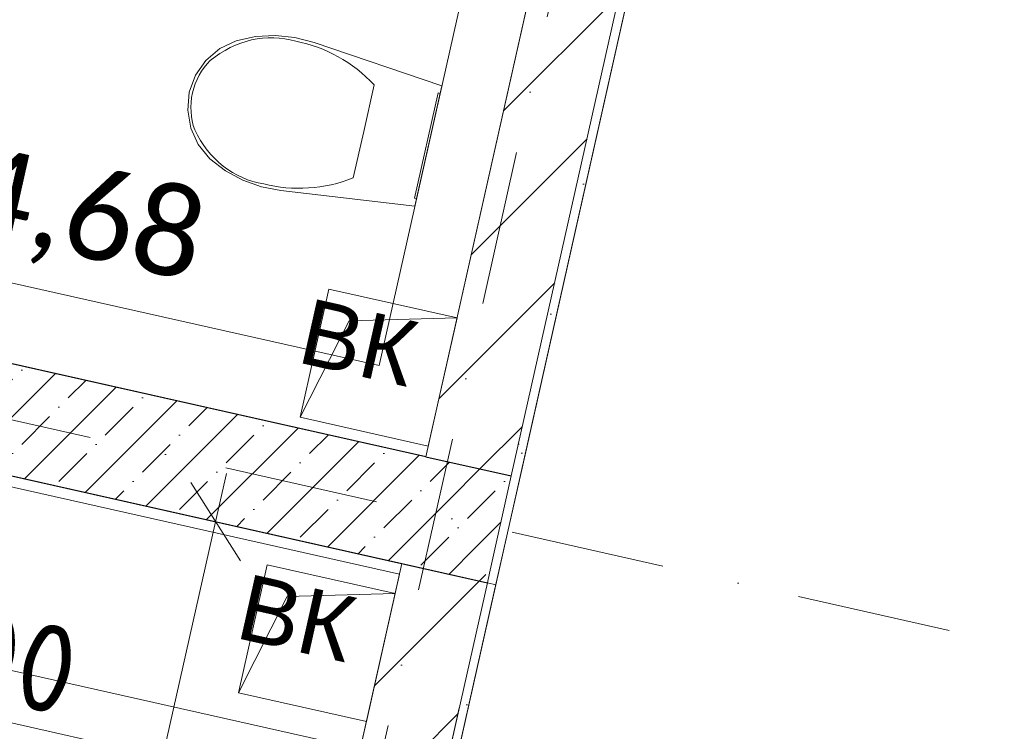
# Model space of a CAD drawing. Header units: millimetres. Extents: x -7213913 to -6999406, y 6129472 to 6470382.
# Tile 166 of 256: x -7195379 to -7193129, y 6179336 to 6180962. Entities that reach past the tile are written whole.
import ezdxf
from ezdxf.enums import TextEntityAlignment as Align

# ---------------------------------------------------------------- set-up
doc = ezdxf.new("R2010")
doc.units = ezdxf.units.MM
doc.header["$MEASUREMENT"] = 0
doc.linetypes.add('Штрихпунктирная', pattern=[670.277762, 352.777767, -176.388884, 0, -141.111112])
for name, color, linetype in [('S - квартира_помещение.АР', 7, 'Continuous'), ('S - МОП.АР', 7, 'Continuous'), ('АР-Мебель_Сантехника.АР', 7, 'Continuous'), ('АР-Стены_внутренние_пилоны.АР', 7, 'Continuous'), ('АР-Стены_Перегородки_межквартирные_200.АР', 7, 'Continuous'), ('АР-Чертеж-Оси_Осевые размеры.АР', 7, 'Continuous'), ('АР-Чертеж-Размеры.АР', 7, 'Continuous')]:
    doc.layers.add(name, color=color, linetype=linetype)
for name, color, linetype, lineweight in [('S - квартира_помещение.АР_Ном._пера__101', 252, 'Continuous', 0), ('S - квартира_помещение.АР_Ном._пера__2', 8, 'Continuous', 15), ('S - МОП.АР_Ном._пера__2', 8, 'Continuous', 15), ('АР-Мебель_Сантехника.АР_Ном._пера__101', 252, 'Continuous', 0), ('АР-Стены_внутренние_пилоны.АР_Ном._пера__1', 7, 'Continuous', 30), ('АР-Стены_Перегородки_межквартирные_200.АР_Ном._пера__1', 7, 'Continuous', 30), ('АР-Чертеж-Оси_Осевые размеры.АР_Ном._пера__120', 7, 'Continuous', 0), ('АР-Чертеж-Размеры.АР_Ном._пера__1', 7, 'Continuous', 0), ('ИОС-Шахты и отверстия.АР_Ном._пера__1', 7, 'Continuous', 0), ('Паспорта Зон Archicad_Ном._пера__1', 7, 'Continuous', 0)]:
    doc.layers.add(name, color=color, linetype=linetype, lineweight=lineweight)
doc.styles.add('РЎР“Р•РќР•Р\xa0Р\x98Р\xa0_РЎРўР\x98Р›Р¬_1', font='txt')
doc.styles.add('РЎР“Р•РќР•Р\xa0Р\x98Р\xa0_РЎРўР\x98Р›Р¬_2', font='calibri.ttf')
doc.styles.add('РЎР“Р•РќР•Р\xa0Р\x98Р\xa0_РЎРўР\x98Р›Р¬_3', font='GOST_Common.ttf')
doc.styles.add('РЎР“Р•РќР•Р\xa0Р\x98Р\xa0_РЎРўР\x98Р›Р¬_4', font='arial.ttf')
doc.styles.add('РЎР“Р•РќР•Р\xa0Р\x98Р\xa0_РЎРўР\x98Р›Р¬_5', font='GOTHIC.TTF')
doc.dimstyles.new('СГЕНЕРИР_СТИЛЬ__4', dxfattribs={"dimtxt": 200, "dimasz": 142.5, "dimexe": 0.18, "dimexo": 0.0625, "dimgap": 0, "dimtad": 1, "dimdec": 0, "dimzin": 0, "dimdsep": 46, "dimtxsty": 'РЎР“Р•РќР•Р\xa0Р\x98Р\xa0_РЎРўР\x98Р›Р¬_3', "dimblk": 'ARROWHEAD_6', "dimblk1": 'ARROWHEAD_6', "dimblk2": 'ARROWHEAD_6', "dimcen": 0.09, "dimse1": 1, "dimse2": 1, "dimclrd": 7, "dimclre": 7, "dimclrt": 7, "dimazin": 0, "dimtfac": 1, "dimtdec": 4, "dimtmove": 2, "dimatfit": 3, "dimfxl": 1, "dimtolj": 1, "dimtzin": 0, "dimarcsym": 0})
doc.dimstyles.new('СГЕНЕРИР_СТИЛЬ__5', dxfattribs={"dimtxt": 200, "dimasz": 142.5, "dimexe": 0.18, "dimexo": 0.0625, "dimgap": 0, "dimtad": 1, "dimdec": 0, "dimzin": 0, "dimdsep": 46, "dimtxsty": 'РЎР“Р•РќР•Р\xa0Р\x98Р\xa0_РЎРўР\x98Р›Р¬_3', "dimblk": 'ARROWHEAD_6', "dimblk1": 'ARROWHEAD_6', "dimblk2": 'ARROWHEAD_6', "dimcen": 0.09, "dimse1": 1, "dimse2": 1, "dimclrd": 7, "dimclre": 7, "dimclrt": 7, "dimazin": 0, "dimtfac": 1, "dimtdec": 4, "dimtmove": 0, "dimatfit": 3, "dimfxl": 1, "dimtolj": 1, "dimtzin": 0, "dimarcsym": 0})
pattern_1 = [(45, (-6566190.34, 6563027.8), (-111.369318, 111.369318), [0, -105, 0, -157.5]), (110, (-6565840.34, 6563027.8), (148.001588, 53.868173), [0, -77, 0, -133])]
pattern_2 = [(45, (-6566190.34, 6562677.8), (-127.279217, 127.279217), [])]
pattern_3 = [(45, (-6566190.34, 6562677.8), (-84.852814, 84.852814), []), (45, (-6566232.77, 6562720.22), (-84.852814, 84.852814), [90, -30, 0, -30])]

# ---------------------------------------------------------------- blocks, each defined once
blk = doc.blocks.new('С_у_3_45_10', base_point=(-7195577.3, 6181549.5))
at = {"layer": 'S - квартира_помещение.АР_Ном._пера__2', "color": 8, "linetype": 'Continuous', "lineweight": 15, "flags": 128}
blk.add_lwpolyline([(-7196987.2, 6180533), (-7194450.4, 6179963.3), (-7194225.8, 6180963.4), (-7194056, 6181719.5), (-7196592.7, 6182289.3)], close=True, dxfattribs=at)
at = {"layer": 'Паспорта Зон Archicad_Ном._пера__1', "color": 7, "lineweight": 0, "style": 'РЎР“Р•РќР•Р\xa0Р\x98Р\xa0_РЎРўР\x98Р›Р¬_1'}
blk.add_attdef('ROOM_NUMBER', text='', height=250, rotation=347.3417, dxfattribs=at).set_placement((-7195348.6, 6181298.7), align=Align.MIDDLE_CENTER)
at = {"layer": 'Паспорта Зон Archicad_Ном._пера__1', "color": 7, "lineweight": 0, "style": 'РЎР“Р•РќР•Р\xa0Р\x98Р\xa0_РЎРўР\x98Р›Р¬_2'}
blk.add_attdef('ROOM_AREA', text='', height=200, rotation=347.3417, dxfattribs=at).set_placement((-7194961.3, 6180460.8), align=Align.MIDDLE_RIGHT)
blk = doc.blocks.new('Кухня-столовая_1_48_10', base_point=(-7200644.6, 6178194.4))
at = {"layer": 'S - квартира_помещение.АР_Ном._пера__2', "color": 8, "linetype": 'Continuous', "lineweight": 15, "flags": 128}
blk.add_lwpolyline([(-7202252.7, 6177877.6), (-7198295.6, 6176988.9), (-7198339.3, 6176794.7), (-7197266.9, 6176553.8), (-7197112.9, 6177235.7), (-7195795.6, 6176939.8), (-7195642.2, 6177622.8), (-7195008, 6177480.4), (-7194505.2, 6179719.3), (-7196749.3, 6180223.4), (-7196738.4, 6180272.1), (-7199637, 6180923.2), (-7199648, 6180874.4), (-7201885.8, 6181377), (-7202130.1, 6178198.2)], close=True, dxfattribs=at)
at = {"layer": 'Паспорта Зон Archicad_Ном._пера__1', "color": 7, "lineweight": 0, "style": 'РЎР“Р•РќР•Р\xa0Р\x98Р\xa0_РЎРўР\x98Р›Р¬_1'}
blk.add_attdef('ROOM_NUMBER', text='', height=250, rotation=347.3417, dxfattribs=at).set_placement((-7200354.7, 6178831.5), align=Align.MIDDLE_CENTER)
at = {"layer": 'Паспорта Зон Archicad_Ном._пера__1', "color": 7, "lineweight": 0, "style": 'РЎР“Р•РќР•Р\xa0Р\x98Р\xa0_РЎРўР\x98Р›Р¬_2'}
blk.add_attdef('ROOM_AREA', text='', height=200, rotation=347.3417, dxfattribs=at).set_placement((-7198342.2, 6177163.3), align=Align.MIDDLE_RIGHT)
blk = doc.blocks.new('Коридор_5_57_10', base_point=(-7189263.8, 6194703.5))
at = {"layer": 'S - МОП.АР_Ном._пера__2', "color": 8, "linetype": 'Continuous', "lineweight": 15, "flags": 128}
blk.add_lwpolyline([(-7192629.5, 6187066.9), (-7193451.2, 6183408), (-7194229.2, 6179944.3), (-7194229.2, 6179944.3), (-7194294.9, 6179651.6), (-7194608.3, 6178256.4), (-7193086.2, 6177914.5), (-7192297.3, 6181427), (-7192297.3, 6181427), (-7192261.2, 6181588), (-7191587.3, 6184588.3), (-7191099.4, 6184478.7), (-7190731.3, 6186117.9)], dxfattribs=at)
at = {"layer": 'Паспорта Зон Archicad_Ном._пера__1', "color": 7, "lineweight": 0, "style": 'РЎР“Р•РќР•Р\xa0Р\x98Р\xa0_РЎРўР\x98Р›Р¬_3'}
blk.add_attdef('ROOM_NUMBER', text='', height=350, rotation=347.3417, dxfattribs=at).set_placement((-7191409.9, 6189483.6), align=Align.MIDDLE_CENTER)
at = {"layer": 'Паспорта Зон Archicad_Ном._пера__1', "color": 7, "lineweight": 0, "style": 'РЎР“Р•РќР•Р\xa0Р\x98Р\xa0_РЎРўР\x98Р›Р¬_2'}
blk.add_attdef('ROOM_AREA', text='', height=200, rotation=347.3417, dxfattribs=at).set_placement((-7191164.6, 6188898.1), align=Align.MIDDLE_RIGHT)
blk = doc.blocks.new('Символ Проема в Полу 21[23]_10', base_point=(-7194879, 6179424))
at = {"layer": 'ИОС-Шахты и отверстия.АР_Ном._пера__1', "color": 7, "linetype": 'Continuous', "lineweight": 0, "flags": 128}
for points in [[(-7194879, 6179424), (-7194813.2, 6179716.7), (-7194520.5, 6179651), (-7194767.4, 6179644.3)], [(-7194767.4, 6179644.3), (-7194520.5, 6179651), (-7194586.3, 6179358.3), (-7194879, 6179424)]]:
    blk.add_lwpolyline(points, close=True, dxfattribs=at)
at = {"layer": 'ИОС-Шахты и отверстия.АР_Ном._пера__1', "color": 7, "linetype": 'Continuous', "lineweight": 0, "insert": (-7194715.6, 6179466.6), "char_height": 150, "attachment_point": 8, "rotation": 347.3417, "style": 'РЎР“Р•РќР•Р\xa0Р\x98Р\xa0_РЎРўР\x98Р›Р¬_4'}
blk.add_mtext('\\A1;{\\pqc;\\pt0;\\fArial|b0|i0|c204|p0;\\c739502;\\W1.000000;ВК\\fArial|b0|i0|c204|p0;\\W1.000000;\\A1{\\H.66x;\\S^  ;}\\fArial|b0|i0|c204|p0;\\W1.000000;\\fArial|b0|i0|c204|p0;\\W1.000000;\\A1{\\H.66x;\\S^  ;}\\fArial|b0|i0|c204|p0;\\W1.000000;\\fArial|b0|i0|c204|p0;\\W1.000000;\\A1{\\H.66x;\\S^  ;}}', dxfattribs=at)
blk = doc.blocks.new('Унитаз 23[119]_10', base_point=(-7194444.7, 6180673.2))
at = {"layer": 'АР-Мебель_Сантехника.АР_Ном._пера__101', "color": 252, "linetype": 'Continuous', "lineweight": 0}
for p, q in [((-7194592.4, 6180706.4), (-7194568.5, 6180812.7)), ((-7194616.3, 6180600.1), (-7194592.4, 6180706.4))]:
    blk.add_line(p, q, dxfattribs=at)
at = {"layer": 'АР-Мебель_Сантехника.АР_Ном._пера__101', "color": 252, "linetype": 'Continuous', "lineweight": 0, "flags": 128}
for points in [[(-7194794.6, 6180925.5), (-7194839.8, 6180922.9), (-7194884.1, 6180913.4), (-7194921.4, 6180895.5), (-7194953, 6180868.7), (-7194976.7, 6180834.8), (-7194991, 6180796), (-7194994.7, 6180754.7), (-7194987.8, 6180713.9), (-7194970.7, 6180676.2), (-7194944.5, 6180644.1), (-7194908.6, 6180616.5), (-7194868.9, 6180594.9), (-7194826.2, 6180579.7), (-7194781.8, 6180571.3), (-7194475.5, 6180535.7), (-7194413.8, 6180810.8), (-7194705.8, 6180909.6), (-7194749.6, 6180921)], [(-7194471.6, 6180553.2), (-7194417.7, 6180793.2), (-7194422.6, 6180794.3), (-7194476.5, 6180554.3)]]:
    blk.add_lwpolyline(points, close=True, dxfattribs=at)
at = {"layer": 'АР-Мебель_Сантехника.АР_Ном._пера__101', "color": 252, "linetype": 'Continuous', "lineweight": 0}
for centre, major_axis, start_param, end_param in [((-7194816.3, 6180665), (56.3, 250.7), 6.227454, 7.128043), ((-7194832.4, 6180495.8), (93.2, 414.9), 5.753781, 6.306801), ((-7194865.5, 6180766.9), (30.4, 135.2), 0.938292, 1.564936), ((-7194865.2, 6180768.5), (30.4, 135.2), 1.576657, 2.203301), ((-7194777, 6180839.6), (56.3, 250.7), 2.296732, 3.19732), ((-7194719.3, 6180999.4), (93.2, 414.9), 3.117975, 3.670995)]:
    blk.add_ellipse(centre, major_axis=major_axis, ratio=0.875546, start_param=start_param, end_param=end_param, dxfattribs=at)
blk = doc.blocks.new('Символ Проема в Полу 21[120]_10', base_point=(-7194737.7, 6180053.4))
at = {"layer": 'ИОС-Шахты и отверстия.АР_Ном._пера__1', "color": 7, "linetype": 'Continuous', "lineweight": 0, "flags": 128}
for points in [[(-7194737.7, 6180053.4), (-7194672, 6180346.1), (-7194379.3, 6180280.4), (-7194626.1, 6180273.7)], [(-7194626.1, 6180273.7), (-7194379.3, 6180280.4), (-7194445, 6179987.7), (-7194737.7, 6180053.4)]]:
    blk.add_lwpolyline(points, close=True, dxfattribs=at)
at = {"layer": 'ИОС-Шахты и отверстия.АР_Ном._пера__1', "color": 7, "linetype": 'Continuous', "lineweight": 0, "insert": (-7194574.3, 6180096), "char_height": 150, "attachment_point": 8, "rotation": 347.3418, "style": 'РЎР“Р•РќР•Р\xa0Р\x98Р\xa0_РЎРўР\x98Р›Р¬_4'}
blk.add_mtext('\\A1;{\\pqc;\\pt0;\\fArial|b0|i0|c204|p0;\\c739502;\\W1.000000;ВК\\fArial|b0|i0|c204|p0;\\W1.000000;\\A1{\\H.66x;\\S^  ;}\\fArial|b0|i0|c204|p0;\\W1.000000;\\fArial|b0|i0|c204|p0;\\W1.000000;\\A1{\\H.66x;\\S^  ;}\\fArial|b0|i0|c204|p0;\\W1.000000;\\fArial|b0|i0|c204|p0;\\W1.000000;\\A1{\\H.66x;\\S^  ;}}', dxfattribs=at)
blk = doc.blocks.new('Стена_88_10', base_point=(-7194505.2, 6179719.3))
at = {"layer": 'АР-Стены_Перегородки_межквартирные_200.АР', "linetype": 'Continuous', "lineweight": 0, "true_color": 0x000000}
h = blk.add_hatch(dxfattribs=at)
h.set_pattern_fill('БЛОКИ_БЕТОННЫЕ_ЭФФЕКТИВН_28', color=18, style=0, pattern_type=2)
h.set_pattern_definition(pattern_2)
h.paths.add_polyline_path([(-7194632.2, 6178241.2), (-7194310, 6179675.5), (-7194505.2, 6179719.3), (-7194827.3, 6178285.1)])
h = blk.add_hatch(dxfattribs=at)
h.set_pattern_fill('ШТУКАТУРКА__ГИПС_01_000A', color=18, style=0, pattern_type=2)
h.set_pattern_definition(pattern_1)
h.paths.add_polyline_path([(-7194608.3, 6178256.4), (-7194290.5, 6179671.1), (-7194310, 6179675.5), (-7194627.8, 6178260.8)])
at = {"layer": 'АР-Стены_Перегородки_межквартирные_200.АР_Ном._пера__1', "color": 7, "linetype": 'Continuous', "lineweight": 15}
blk.add_line((-7194632.2, 6178241.2), (-7194310, 6179675.5), dxfattribs=at)
at = {"layer": 'АР-Стены_Перегородки_межквартирные_200.АР_Ном._пера__1', "color": 7, "linetype": 'Continuous', "lineweight": 15, "flags": 128}
for points in [[(-7194505.2, 6179719.3), (-7195336.9, 6176016.1)], [(-7194310, 6179675.5), (-7194505.2, 6179719.3)]]:
    blk.add_lwpolyline(points, dxfattribs=at)
at = {"layer": 'АР-Стены_Перегородки_межквартирные_200.АР_Ном._пера__1', "color": 7, "linetype": 'Continuous', "lineweight": 0, "flags": 128}
for points in [[(-7194290.5, 6179671.1), (-7194310, 6179675.5)], [(-7194608.3, 6178256.4), (-7194290.5, 6179671.1)]]:
    blk.add_lwpolyline(points, dxfattribs=at)
blk = doc.blocks.new('Стена_119_10', base_point=(-7193227.6, 6185407.6))
at = {"layer": 'АР-Стены_Перегородки_межквартирные_200.АР', "linetype": 'Continuous', "lineweight": 0, "true_color": 0x000000}
h = blk.add_hatch(dxfattribs=at)
h.set_pattern_fill('БЛОКИ_БЕТОННЫЕ_ЭФФЕКТИВН_28', color=18, style=0, pattern_type=2)
h.set_pattern_definition(pattern_2)
h.paths.add_polyline_path([(-7194023.1, 6181865.9), (-7194450.4, 6179963.3), (-7194255.3, 6179919.4), (-7193828, 6181822), (-7193945, 6181848.3)])
h = blk.add_hatch(dxfattribs=at)
h.set_pattern_fill('ШТУКАТУРКА__ГИПС_01_000A', color=18, style=0, pattern_type=2)
h.set_pattern_definition(pattern_1)
h.paths.add_polyline_path([(-7194305.1, 6179697.7), (-7194290.5, 6179671.1), (-7193808.4, 6181817.7), (-7193828, 6181822)])
h = blk.add_hatch(dxfattribs=at)
h.set_pattern_fill('ШТУКАТУРКА__ГИПС_01_000A', color=18, style=0, pattern_type=2)
h.set_pattern_definition(pattern_1)
h.paths.add_polyline_path([(-7194305.1, 6179697.7), (-7194310.1, 6179675.5), (-7194290.5, 6179671.1)])
at = {"layer": 'АР-Стены_внутренние_пилоны.АР_Ном._пера__1', "color": 7, "linetype": 'Continuous', "lineweight": 15}
blk.add_line((-7194310.1, 6179675.5), (-7194305.1, 6179697.7), dxfattribs=at)
at = {"layer": 'АР-Стены_внутренние_пилоны.АР_Ном._пера__1', "color": 7, "linetype": 'Continuous', "lineweight": 0, "flags": 128}
blk.add_lwpolyline([(-7194290.5, 6179671.1), (-7194310.1, 6179675.5)], dxfattribs=at)
at = {"layer": 'АР-Стены_Перегородки_межквартирные_200.АР_Ном._пера__1', "color": 7, "linetype": 'Continuous', "lineweight": 15}
for p, q in [((-7194255.3, 6179919.4), (-7193828, 6181822)), ((-7194305.1, 6179697.7), (-7194255.3, 6179919.4))]:
    blk.add_line(p, q, dxfattribs=at)
at = {"layer": 'АР-Стены_Перегородки_межквартирные_200.АР_Ном._пера__1', "color": 7, "linetype": 'Continuous', "lineweight": 30}
blk.add_line((-7194450.4, 6179963.3), (-7194255.3, 6179919.4), dxfattribs=at)
at = {"layer": 'АР-Стены_Перегородки_межквартирные_200.АР_Ном._пера__1', "color": 7, "linetype": 'Continuous', "lineweight": 15, "flags": 128}
blk.add_lwpolyline([(-7194023.1, 6181865.9), (-7194450.4, 6179963.3)], dxfattribs=at)
at = {"layer": 'АР-Стены_Перегородки_межквартирные_200.АР_Ном._пера__1', "color": 7, "linetype": 'Continuous', "lineweight": 0, "flags": 128}
blk.add_lwpolyline([(-7194290.5, 6179671.1), (-7193808.4, 6181817.7)], dxfattribs=at)
blk = doc.blocks.new('*D1037', base_point=(-6566190.3, 6562677.8))
at = {"layer": 'АР-Чертеж-Размеры.АР_Ном._пера__1', "color": 7, "linetype": 'Continuous', "lineweight": 0, "transparency": 16777216}
for p, q in [((-7196813.5, 6179937.5), (-7196875.2, 6179663.1)), ((-7196754.7, 6179857.1), (-7196934, 6179743.6)), ((-7196844.3, 6179800.3), (-7196954.1, 6179825)), ((-7194405.1, 6179252.5), (-7196844.3, 6179800.3)), ((-7194374.2, 6179389.7), (-7194435.9, 6179115.3)), ((-7194494.7, 6179195.7), (-7194315.5, 6179309.2)), ((-7194295.3, 6179227.8), (-7194405.1, 6179252.5))]:
    blk.add_line(p, q, dxfattribs=at)
at = {"layer": 'АР-Чертеж-Размеры.АР_Ном._пера__1', "color": 7, "lineweight": 0, "transparency": 16777216, "insert": (-7196162.3, 6179696.9), "char_height": 200, "attachment_point": 7, "rotation": 347.3417, "style": 'РЎР“Р•РќР•Р\xa0Р\x98Р\xa0_РЎРўР\x98Р›Р¬_3'}
blk.add_mtext('\\A1;{\\pql;\\fGOST Common|b0|i0|c204|p0;\\W1.000000;2\xa0500}', dxfattribs=at)
blk = doc.blocks.new('ARROWHEAD_6')
at = {"color": 0, "linetype": 'Continuous', "lineweight": 0}
for p, q in [((-0.5, -0.5), (0.5, 0.5)), ((0, 0), (-1, 0))]:
    blk.add_line(p, q, dxfattribs=at)
blk = doc.blocks.new('*D1106', base_point=(-6566190.3, 6562677.8))
at = {"layer": 'АР-Чертеж-Размеры.АР_Ном._пера__1', "color": 7, "linetype": 'Continuous', "lineweight": 0, "transparency": 16777216}
for p, q in [((-7194931, 6179815), (-7194906.4, 6179924.7)), ((-7194874.3, 6179725.4), (-7194987.8, 6179904.6)), ((-7194793.8, 6179784.2), (-7195068.2, 6179845.8)), ((-7195433.9, 6177576), (-7194931, 6179815)), ((-7195490.6, 6177665.6), (-7195377.1, 6177486.4)), ((-7195296.7, 6177545.2), (-7195571.1, 6177606.8)), ((-7195458.5, 6177466.3), (-7195433.9, 6177576))]:
    blk.add_line(p, q, dxfattribs=at)
at = {"layer": 'АР-Чертеж-Размеры.АР_Ном._пера__1', "color": 7, "lineweight": 0, "transparency": 16777216, "insert": (-7195291.2, 6178394.1), "char_height": 200, "attachment_point": 7, "rotation": 77.3417, "style": 'РЎР“Р•РќР•Р\xa0Р\x98Р\xa0_РЎРўР\x98Р›Р¬_3'}
blk.add_mtext('\\A1;{\\pql;\\fGOST Common|b0|i0|c204|p0;\\W1.000000;2\xa0295}', dxfattribs=at)
blk = doc.blocks.new('*D1108', base_point=(-6566190.3, 6562677.8))
at = {"layer": 'АР-Чертеж-Размеры.АР_Ном._пера__1', "color": 7, "linetype": 'Continuous', "lineweight": 0, "transparency": 16777216}
for p, q in [((-7202021.6, 6180843), (-7196577.4, 6179620.3)), ((-7196608.3, 6179483.1), (-7196546.6, 6179757.5)), ((-7196487.8, 6179677), (-7196667, 6179563.6)), ((-7196577.4, 6179620.3), (-7194625.9, 6179182)), ((-7194656.7, 6179044.8), (-7194595, 6179319.2)), ((-7194715.5, 6179125.2), (-7194536.2, 6179238.7)), ((-7194625.9, 6179182), (-7194516.1, 6179157.3))]:
    blk.add_line(p, q, dxfattribs=at)
at = {"layer": 'АР-Чертеж-Размеры.АР_Ном._пера__1', "color": 7, "lineweight": 0, "transparency": 16777216, "insert": (-7195903.1, 6179509.8), "char_height": 200, "attachment_point": 7, "rotation": 347.3417, "style": 'РЎР“Р•РќР•Р\xa0Р\x98Р\xa0_РЎРўР\x98Р›Р¬_3'}
blk.add_mtext('\\A1;{\\pql;\\fGOST Common|b0|i0|c204|p0;\\W1.000000;2\xa0000}', dxfattribs=at)
blk = doc.blocks.new('Стена_422_10', base_point=(-7196721.9, 6180345.3))
at = {"layer": 'АР-Стены_внутренние_пилоны.АР', "linetype": 'Continuous', "lineweight": 0, "true_color": 0x000000}
h = blk.add_hatch(dxfattribs=at)
h.set_pattern_fill('ЖЕЛЕЗОБЕТОН__PROJECT__000A', color=18, style=0, pattern_type=2)
h.set_pattern_definition(pattern_3)
h.paths.add_polyline_path([(-7194305.1, 6179697.7), (-7194450.4, 6179963.3), (-7196694.6, 6180467.3), (-7196749.3, 6180223.4), (-7194310.1, 6179675.5)])
h = blk.add_hatch(dxfattribs=at)
h.set_pattern_fill('ЖЕЛЕЗОБЕТОН__PROJECT__000A', color=18, style=0, pattern_type=2)
h.set_pattern_definition(pattern_3)
h.paths.add_polyline_path([(-7194450.4, 6179963.3), (-7194305.1, 6179697.7), (-7194255.3, 6179919.4)])
at = {"layer": 'АР-Стены_внутренние_пилоны.АР_Ном._пера__1', "color": 7, "linetype": 'Continuous', "lineweight": 15}
blk.add_line((-7194310.1, 6179675.5), (-7194305.1, 6179697.7), dxfattribs=at)
at = {"layer": 'АР-Стены_внутренние_пилоны.АР_Ном._пера__1', "color": 7, "linetype": 'Continuous', "lineweight": 30, "flags": 128}
for points in [[(-7194450.4, 6179963.3), (-7196694.6, 6180467.3)], [(-7196749.3, 6180223.4), (-7194310.1, 6179675.5)]]:
    blk.add_lwpolyline(points, dxfattribs=at)
at = {"layer": 'АР-Стены_Перегородки_межквартирные_200.АР_Ном._пера__1', "color": 7, "linetype": 'Continuous', "lineweight": 30}
blk.add_line((-7194450.4, 6179963.3), (-7194255.3, 6179919.4), dxfattribs=at)
at = {"layer": 'АР-Стены_Перегородки_межквартирные_200.АР_Ном._пера__1', "color": 7, "linetype": 'Continuous', "lineweight": 15}
blk.add_line((-7194305.1, 6179697.7), (-7194255.3, 6179919.4), dxfattribs=at)
blk = doc.blocks.new('Стандартный Маркер Сетки[182]_10', base_point=(-7208310.8, 6182948.1))
at = {"layer": 'АР-Чертеж-Оси_Осевые размеры.АР_Ном._пера__120', "color": 7, "linetype": 'Штрихпунктирная', "lineweight": 0}
blk.add_line((-7207335.2, 6182729), (-7183218.3, 6177312.4), dxfattribs=at)
at = {"layer": 'АР-Чертеж-Оси_Осевые размеры.АР_Ном._пера__120', "color": 7, "lineweight": 0, "style": 'РЎР“Р•РќР•Р\xa0Р\x98Р\xa0_РЎРўР\x98Р›Р¬_5'}
blk.add_attdef('AC_MarkerText_1', text='', height=350, rotation=347.3418, dxfattribs=at).set_placement((-7208728.8, 6183238.8), align=Align.TOP_CENTER)
blk = doc.blocks.new('Стандартный Маркер Сетки[203]_10', base_point=(-7208310.8, 6182948.1))
at = {"layer": 'АР-Чертеж-Оси_Осевые размеры.АР_Ном._пера__120', "color": 7, "linetype": 'Штрихпунктирная', "lineweight": 0}
blk.add_line((-7207335.2, 6182729), (-7183218.3, 6177312.4), dxfattribs=at)
at = {"layer": 'АР-Чертеж-Оси_Осевые размеры.АР_Ном._пера__120', "color": 7, "lineweight": 0, "style": 'РЎР“Р•РќР•Р\xa0Р\x98Р\xa0_РЎРўР\x98Р›Р¬_5'}
blk.add_attdef('AC_MarkerText_1', text='', height=350, rotation=347.3418, dxfattribs=at).set_placement((-7208728.8, 6183238.8), align=Align.TOP_CENTER)
blk = doc.blocks.new('Стандартный Маркер Сетки[218]_10', base_point=(-7189470, 6201910.2))
at = {"layer": 'АР-Чертеж-Оси_Осевые размеры.АР_Ном._пера__120', "color": 7, "linetype": 'Штрихпунктирная', "lineweight": 0}
blk.add_line((-7189689.1, 6200934.5), (-7204461.2, 6135162.5), dxfattribs=at)
at = {"layer": 'АР-Чертеж-Оси_Осевые размеры.АР_Ном._пера__120', "color": 7, "lineweight": 0, "style": 'РЎР“Р•РќР•Р\xa0Р\x98Р\xa0_РЎРўР\x98Р›Р¬_5'}
blk.add_attdef('AC_MarkerText_1', text='', height=350, rotation=347.3418, dxfattribs=at).set_placement((-7204719.9, 6133880.1), align=Align.TOP_CENTER)

msp = doc.modelspace()

# ---------------------------------------------------------------- linework, layer by layer
at = {"layer": 'S - квартира_помещение.АР', "color": 254, "linetype": 'Continuous', "lineweight": 0, "true_color": 0xd8d8d8, "flags": 128}
for points in [[(-7196987.2, 6180533), (-7194450.4, 6179963.3), (-7194225.8, 6180963.4), (-7194056, 6181719.5), (-7196592.7, 6182289.3)], [(-7202252.7, 6177877.6), (-7198295.6, 6176988.9), (-7198339.3, 6176794.7), (-7197266.9, 6176553.8), (-7197112.9, 6177235.7), (-7195795.6, 6176939.8), (-7195642.2, 6177622.8), (-7195008, 6177480.4), (-7194505.2, 6179719.3), (-7196749.3, 6180223.4), (-7196738.4, 6180272.1), (-7199637, 6180923.2), (-7199648, 6180874.4), (-7201885.8, 6181377), (-7202130.1, 6178198.2)]]:
    msp.add_lwpolyline(points, close=True, dxfattribs=at)
at = {"layer": 'S - квартира_помещение.АР_Ном._пера__101', "color": 252, "linetype": 'Continuous', "lineweight": 0, "flags": 128}
msp.add_lwpolyline([(-7195008.1, 6177480.4), (-7194510.7, 6179694.9), (-7196462.1, 6180133.8), (-7197113.7, 6177235.8), (-7195795.6, 6176939.8), (-7195642.2, 6177622.8)], close=True, dxfattribs=at)
at = {"layer": 'S - МОП.АР', "color": 254, "linetype": 'Continuous', "lineweight": 0, "true_color": 0xdadada, "flags": 128}
msp.add_lwpolyline([(-7192629.5, 6187066.9), (-7193451.2, 6183408), (-7194229.2, 6179944.3), (-7194229.2, 6179944.3), (-7194294.9, 6179651.6), (-7194608.3, 6178256.4), (-7193086.2, 6177914.5), (-7192297.3, 6181427), (-7192297.3, 6181427), (-7192261.2, 6181588), (-7191587.3, 6184588.3), (-7191099.4, 6184478.7), (-7190731.3, 6186117.9)], dxfattribs=at)
at = {"layer": 'АР-Мебель_Сантехника.АР_Ном._пера__101', "color": 252, "linetype": 'Continuous', "lineweight": 0}
msp.add_lwpolyline([(-7196255.7, 6180368.7), (-7196216.2, 6180544.3), (-7194557.3, 6180171.8), (-7194202.3, 6181752.4), (-7194056, 6181719.5), (-7194450.4, 6179963.3)], close=True, dxfattribs=at)

# ---------------------------------------------------------------- block references
at = {"layer": 'S - квартира_помещение.АР', "color": 7, "linetype": 'Continuous', "lineweight": 0}
ref = msp.add_blockref('С_у_3_45_10', (-7195577.3, 6181549.5), dxfattribs=at)
ref.add_attrib('ROOM_AREA', '4,68', dxfattribs={"layer": 'Паспорта Зон Archicad_Ном._пера__1', "color": 7, "lineweight": 0, "height": 200, "rotation": 347.3417, "style": 'РЎР“Р•РќР•Р\xa0Р\x98Р\xa0_РЎРўР\x98Р›Р¬_2'}).set_placement((-7194961.3, 6180460.8), align=Align.MIDDLE_RIGHT)
msp.add_blockref('Кухня-столовая_1_48_10', (-7200644.6, 6178194.4), dxfattribs=at)
at = {"layer": 'S - МОП.АР', "color": 7, "linetype": 'Continuous', "lineweight": 0}
msp.add_blockref('Коридор_5_57_10', (-7189263.8, 6194703.5), dxfattribs=at)
at = {"layer": 'АР-Мебель_Сантехника.АР', "color": 252, "linetype": 'Continuous', "lineweight": 0}
msp.add_blockref('Унитаз 23[119]_10', (-7194444.7, 6180673.2), dxfattribs=at)
at = {"layer": 'АР-Стены_внутренние_пилоны.АР', "color": 7, "lineweight": 0}
msp.add_blockref('Стена_422_10', (-7196721.9, 6180345.3), dxfattribs=at)
at = {"layer": 'АР-Стены_Перегородки_межквартирные_200.АР', "color": 7, "lineweight": 0}
for name, p in [('Стена_119_10', (-7193227.6, 6185407.6)), ('Стена_88_10', (-7194505.2, 6179719.3))]:
    msp.add_blockref(name, p, dxfattribs=at)
at = {"layer": 'АР-Чертеж-Оси_Осевые размеры.АР', "color": 8, "linetype": 'Continuous', "lineweight": 15}
for name, p in [('Стандартный Маркер Сетки[218]_10', (-7189470, 6201910.2)), ('Стандартный Маркер Сетки[182]_10', (-7208310.8, 6182948.1)), ('Стандартный Маркер Сетки[203]_10', (-7208310.8, 6182948.1))]:
    msp.add_blockref(name, p, dxfattribs=at)
at = {"layer": 'ИОС-Шахты и отверстия.АР_Ном._пера__1', "color": 7, "linetype": 'Continuous', "lineweight": 0}
for name, p in [('Символ Проема в Полу 21[120]_10', (-7194737.7, 6180053.4)), ('Символ Проема в Полу 21[23]_10', (-7194879, 6179424))]:
    msp.add_blockref(name, p, dxfattribs=at)

# ---------------------------------------------------------------- dimensions: what is measured, and where the dimension line sits
at = {"layer": 'АР-Чертеж-Размеры.АР', "color": 7, "linetype": 'Continuous', "lineweight": 0}
for base, p1, p2, angle, dimstyle, picture, middle, turn in [((-7194625.9, 6179182), (-7196510.2, 6179919.6), (-7194505.2, 6179719.3), 347.3417, 'СГЕНЕРИР_СТИЛЬ__5', '*D1108', (-7195546.4, 6179532.2), 347.3417), ((-7196844.3, 6179800.3), (-7194310.1, 6179675.5), (-7196749.3, 6180223.4), 167.3417, 'СГЕНЕРИР_СТИЛЬ__4', '*D1037', (-7195805.6, 6179719.3), 347.3417), ((-7194931, 6179815), (-7195642.2, 6177622.8), (-7194505.2, 6179719.3), 77.3417, 'СГЕНЕРИР_СТИЛЬ__5', '*D1106', (-7195313.5, 6178750.7), 77.3417)]:
    dim = msp.add_linear_dim(base=base, p1=p1, p2=p2, angle=angle, dimstyle=dimstyle, dxfattribs=at)
    dim.commit()
    dim.dimension.update_dxf_attribs({"geometry": picture, "text_midpoint": middle, "dimtype": 160, "text_rotation": turn})

doc.saveas('drawing.dxf')
